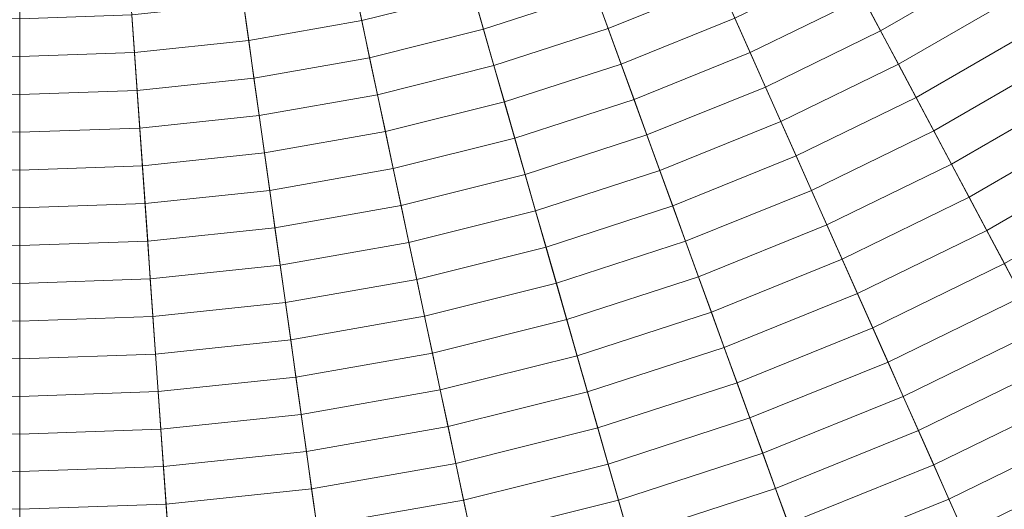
# Model space of a CAD drawing. Header units: centimetres. Extents: x -3.01 to 4.18, y -6.48 to 0.72.
# Tile 186 of 256: x 0.59 to 1.33, y -4.47 to -4.1. Entities that reach past the tile are written whole.
import ezdxf

# ---------------------------------------------------------------- set-up
doc = ezdxf.new("R2010")
doc.units = ezdxf.units.CM
doc.header["$LTSCALE"] = 2.54
doc.layers.add('Lucido design-1', color=7, linetype='Continuous')

# ---------------------------------------------------------------- blocks, each defined once
blk = doc.blocks.new('Gruppo-1')
at = {"color": 142, "linetype": 'Continuous', "lineweight": 9}
for points in [[(0.33533, -6.47076, -13.70234), (0.58636, -6.47952, -13.70234), (0.58636, -2.88306, -13.70234), (0.58621, -2.88305, -13.70234)], [(0.58636, -6.47952, -13.70234), (0.83739, -6.47076, -13.70234), (0.58651, -2.88305, -13.70234), (0.58636, -2.88306, -13.70234)], [(0.58636, -6.47952, -13.70234), (0.58636, -2.88306, -13.70234), (0.58636, -2.88306, -13.70234)], [(0.83739, -6.47076, -13.70234), (1.08719, -6.4445, -13.70234), (0.58666, -2.88304, -13.70234), (0.58651, -2.88305, -13.70234)], [(1.08719, -6.4445, -13.70234), (1.33456, -6.40089, -13.70234), (0.58681, -2.88301, -13.70234), (0.58666, -2.88304, -13.70234)], [(1.33456, -6.40089, -13.70234), (1.57828, -6.34012, -13.70234), (0.58696, -2.88298, -13.70234), (0.58681, -2.88301, -13.70234)], [(1.57828, -6.34012, -13.70234), (1.81716, -6.2625, -13.70234), (0.5871, -2.88293, -13.70234), (0.58696, -2.88298, -13.70234)], [(1.81716, -6.2625, -13.70234), (2.05005, -6.16841, -13.70234), (0.58724, -2.88287, -13.70234), (0.5871, -2.88293, -13.70234)], [(2.05005, -6.16841, -13.70234), (2.27581, -6.0583, -13.70234), (0.58738, -2.88281, -13.70234), (0.58724, -2.88287, -13.70234)], [(2.27581, -6.0583, -13.70234), (2.49334, -5.93271, -13.70234), (0.58751, -2.88273, -13.70234), (0.58738, -2.88281, -13.70234)], [(2.49334, -5.93271, -13.70234), (2.70158, -5.79225, -13.70234), (0.58763, -2.88265, -13.70234), (0.58751, -2.88273, -13.70234)], [(2.70158, -5.79225, -13.70234), (2.89951, -5.63761, -13.70234), (0.58775, -2.88255, -13.70234), (0.58763, -2.88265, -13.70234)], [(2.89951, -5.63761, -13.70234), (3.08618, -5.46953, -13.70234), (0.58786, -2.88245, -13.70234), (0.58775, -2.88255, -13.70234)], [(3.08618, -5.46953, -13.70234), (3.26066, -5.28885, -13.70234), (0.58797, -2.88234, -13.70234), (0.58786, -2.88245, -13.70234)], [(3.26066, -5.28885, -13.70234), (3.42212, -5.09643, -13.70234), (0.58806, -2.88223, -13.70234), (0.58797, -2.88234, -13.70234)], [(3.42212, -5.09643, -13.70234), (3.56976, -4.89322, -13.70234), (0.58815, -2.88211, -13.70234), (0.58806, -2.88223, -13.70234)], [(3.56976, -4.89322, -13.70234), (3.70286, -4.68021, -13.70234), (0.58823, -2.88198, -13.70234), (0.58815, -2.88211, -13.70234)], [(3.70286, -4.68021, -13.70234), (3.82078, -4.45843, -13.70234), (0.5883, -2.88185, -13.70234), (0.58823, -2.88198, -13.70234)], [(3.82078, -4.45843, -13.70234), (3.92295, -4.22897, -13.70234), (0.58837, -2.88171, -13.70234), (0.5883, -2.88185, -13.70234)], [(3.92295, -4.22897, -13.70234), (4.00886, -3.99293, -13.70234), (0.58842, -2.88157, -13.70234), (0.58837, -2.88171, -13.70234)], [(1.22715, -4.08604, -12.73052), (1.30965, -4.0384, -12.73052), (1.32485, -4.06273, -12.73588), (1.24061, -4.11136, -12.73588)], [(0.84027, -4.07544, -12.70526), (0.92298, -4.05482, -12.70526), (0.93091, -4.08248, -12.71011), (0.84625, -4.10358, -12.71011)], [(0.93091, -4.08248, -12.71011), (1.01389, -4.05552, -12.71011), (1.02372, -4.08253, -12.71507), (0.93883, -4.11012, -12.71507)], [(1.02372, -4.08253, -12.71507), (1.10648, -4.0491, -12.71507), (1.11817, -4.07535, -12.72012), (1.03355, -4.10954, -12.72012)], [(1.12985, -4.10158, -12.72527), (1.21367, -4.0607, -12.72527), (1.22715, -4.08604, -12.73052), (1.14152, -4.1278, -12.73052)], [(1.24061, -4.11136, -12.73588), (1.32485, -4.06273, -12.73588), (1.34004, -4.08703, -12.74133), (1.25407, -4.13667, -12.74133)], [(0.75632, -4.09025, -12.70526), (0.84027, -4.07544, -12.70526), (0.84625, -4.10358, -12.71011), (0.76033, -4.11874, -12.71011)], [(1.03355, -4.10954, -12.72012), (1.11817, -4.07535, -12.72012), (1.12985, -4.10158, -12.72527), (1.04337, -4.13652, -12.72527)], [(0.84625, -4.10358, -12.71011), (0.93091, -4.08248, -12.71011), (0.93883, -4.11012, -12.71507), (0.85223, -4.13171, -12.71507)], [(0.93883, -4.11012, -12.71507), (1.02372, -4.08253, -12.71507), (1.03355, -4.10954, -12.72012), (0.94675, -4.13774, -12.72012)], [(0.67155, -4.09916, -12.70526), (0.75632, -4.09025, -12.70526), (0.76033, -4.11874, -12.71011), (0.67356, -4.12786, -12.71011)], [(1.14152, -4.1278, -12.73052), (1.22715, -4.08604, -12.73052), (1.24061, -4.11136, -12.73588), (1.15318, -4.154, -12.73588)], [(1.25407, -4.13667, -12.74133), (1.34004, -4.08703, -12.74133), (1.35522, -4.11133, -12.74688), (1.26751, -4.16196, -12.74688)], [(0.50117, -4.09916, -12.70526), (0.58636, -4.10213, -12.70526), (0.58636, -4.1309, -12.71011), (0.49917, -4.12786, -12.71011)], [(0.58636, -4.10213, -12.70526), (0.67155, -4.09916, -12.70526), (0.67356, -4.12786, -12.71011), (0.58636, -4.1309, -12.71011)], [(0.58636, -4.10213, -12.70526), (0.58636, -4.1309, -12.71011), (0.58636, -4.1309, -12.71011)], [(0.76033, -4.11874, -12.71011), (0.84625, -4.10358, -12.71011), (0.85223, -4.13171, -12.71507), (0.76433, -4.14721, -12.71507)], [(1.04337, -4.13652, -12.72527), (1.12985, -4.10158, -12.72527), (1.14152, -4.1278, -12.73052), (1.05319, -4.16349, -12.73052)], [(0.85223, -4.13171, -12.71507), (0.93883, -4.11012, -12.71507), (0.94675, -4.13774, -12.72012), (0.8582, -4.15982, -12.72012)], [(0.94675, -4.13774, -12.72012), (1.03355, -4.10954, -12.72012), (1.04337, -4.13652, -12.72527), (0.95467, -4.16534, -12.72527)], [(1.15318, -4.154, -12.73588), (1.24061, -4.11136, -12.73588), (1.25407, -4.13667, -12.74133), (1.16484, -4.18019, -12.74133)], [(1.26751, -4.16196, -12.74688), (1.35522, -4.11133, -12.74688), (1.37039, -4.1356, -12.75253), (1.28095, -4.18723, -12.75253)], [(0.67356, -4.12786, -12.71011), (0.76033, -4.11874, -12.71011), (0.76433, -4.14721, -12.71507), (0.67556, -4.15654, -12.71507)], [(0.49917, -4.12786, -12.71011), (0.58636, -4.1309, -12.71011), (0.58636, -4.15965, -12.71507), (0.49716, -4.15654, -12.71507)], [(0.58636, -4.1309, -12.71011), (0.67356, -4.12786, -12.71011), (0.67556, -4.15654, -12.71507), (0.58636, -4.15965, -12.71507)], [(1.05319, -4.16349, -12.73052), (1.14152, -4.1278, -12.73052), (1.15318, -4.154, -12.73588), (1.063, -4.19044, -12.73588)], [(0.58636, -4.1309, -12.71011), (0.58636, -4.15965, -12.71507), (0.58636, -4.15965, -12.71507)], [(0.76433, -4.14721, -12.71507), (0.85223, -4.13171, -12.71507), (0.8582, -4.15982, -12.72012), (0.76833, -4.17566, -12.72012)], [(0.8582, -4.15982, -12.72012), (0.94675, -4.13774, -12.72012), (0.95467, -4.16534, -12.72527), (0.86417, -4.18791, -12.72527)], [(0.95467, -4.16534, -12.72527), (1.04337, -4.13652, -12.72527), (1.05319, -4.16349, -12.73052), (0.96258, -4.19293, -12.73052)], [(1.16484, -4.18019, -12.74133), (1.25407, -4.13667, -12.74133), (1.26751, -4.16196, -12.74688), (1.17649, -4.20636, -12.74688)], [(1.28095, -4.18723, -12.75253), (1.37039, -4.1356, -12.75253), (1.38554, -4.15986, -12.75827), (1.29438, -4.21249, -12.75827)], [(0.67556, -4.15654, -12.71507), (0.76433, -4.14721, -12.71507), (0.76833, -4.17566, -12.72012), (0.67757, -4.1852, -12.72012)], [(0.49716, -4.15654, -12.71507), (0.58636, -4.15965, -12.71507), (0.58636, -4.18839, -12.72012), (0.49516, -4.1852, -12.72012)], [(0.58636, -4.15965, -12.71507), (0.67556, -4.15654, -12.71507), (0.67757, -4.1852, -12.72012), (0.58636, -4.18839, -12.72012)], [(0.58636, -4.15965, -12.71507), (0.58636, -4.18839, -12.72012), (0.58636, -4.18839, -12.72012)], [(0.76833, -4.17566, -12.72012), (0.8582, -4.15982, -12.72012), (0.86417, -4.18791, -12.72527), (0.77233, -4.2041, -12.72527)], [(1.063, -4.19044, -12.73588), (1.15318, -4.154, -12.73588), (1.16484, -4.18019, -12.74133), (1.0728, -4.21738, -12.74133)], [(1.29438, -4.21249, -12.75827), (1.38554, -4.15986, -12.75827), (1.40069, -4.1841, -12.76412), (1.3078, -4.23773, -12.76412)], [(0.86417, -4.18791, -12.72527), (0.95467, -4.16534, -12.72527), (0.96258, -4.19293, -12.73052), (0.87014, -4.21598, -12.73052)], [(0.96258, -4.19293, -12.73052), (1.05319, -4.16349, -12.73052), (1.063, -4.19044, -12.73588), (0.97049, -4.2205, -12.73588)], [(1.17649, -4.20636, -12.74688), (1.26751, -4.16196, -12.74688), (1.28095, -4.18723, -12.75253), (1.18813, -4.2325, -12.75253)], [(0.67757, -4.1852, -12.72012), (0.76833, -4.17566, -12.72012), (0.77233, -4.2041, -12.72527), (0.67957, -4.21385, -12.72527)], [(1.0728, -4.21738, -12.74133), (1.16484, -4.18019, -12.74133), (1.17649, -4.20636, -12.74688), (1.0826, -4.24429, -12.74688)], [(0.49516, -4.1852, -12.72012), (0.58636, -4.18839, -12.72012), (0.58636, -4.21711, -12.72527), (0.49315, -4.21385, -12.72527)], [(0.58636, -4.18839, -12.72012), (0.67757, -4.1852, -12.72012), (0.67957, -4.21385, -12.72527), (0.58636, -4.21711, -12.72527)], [(0.58636, -4.18839, -12.72012), (0.58636, -4.21711, -12.72527), (0.58636, -4.21711, -12.72527)], [(0.77233, -4.2041, -12.72527), (0.86417, -4.18791, -12.72527), (0.87014, -4.21598, -12.73052), (0.77632, -4.23252, -12.73052)], [(0.97049, -4.2205, -12.73588), (1.063, -4.19044, -12.73588), (1.0728, -4.21738, -12.74133), (0.97839, -4.24805, -12.74133)], [(1.18813, -4.2325, -12.75253), (1.28095, -4.18723, -12.75253), (1.29438, -4.21249, -12.75827), (1.19977, -4.25864, -12.75827)], [(1.3078, -4.23773, -12.76412), (1.40069, -4.1841, -12.76412), (1.41583, -4.20832, -12.77007), (1.32121, -4.26295, -12.77007)], [(0.87014, -4.21598, -12.73052), (0.96258, -4.19293, -12.73052), (0.97049, -4.2205, -12.73588), (0.8761, -4.24403, -12.73588)], [(0.67957, -4.21385, -12.72527), (0.77233, -4.2041, -12.72527), (0.77632, -4.23252, -12.73052), (0.68157, -4.24248, -12.73052)], [(1.0826, -4.24429, -12.74688), (1.17649, -4.20636, -12.74688), (1.18813, -4.2325, -12.75253), (1.09239, -4.27119, -12.75253)], [(1.19977, -4.25864, -12.75827), (1.29438, -4.21249, -12.75827), (1.3078, -4.23773, -12.76412), (1.2114, -4.28475, -12.76412)], [(1.32121, -4.26295, -12.77007), (1.41583, -4.20832, -12.77007), (1.43095, -4.23253, -12.77612), (1.33461, -4.28815, -12.77612)], [(0.49315, -4.21385, -12.72527), (0.58636, -4.21711, -12.72527), (0.58636, -4.2458, -12.73052), (0.49115, -4.24248, -12.73052)], [(0.58636, -4.21711, -12.72527), (0.67957, -4.21385, -12.72527), (0.68157, -4.24248, -12.73052), (0.58636, -4.2458, -12.73052)], [(0.58636, -4.21711, -12.72527), (0.58636, -4.2458, -12.73052), (0.58636, -4.2458, -12.73052)], [(0.77632, -4.23252, -12.73052), (0.87014, -4.21598, -12.73052), (0.8761, -4.24403, -12.73588), (0.78031, -4.26092, -12.73588)], [(0.97839, -4.24805, -12.74133), (1.0728, -4.21738, -12.74133), (1.0826, -4.24429, -12.74688), (0.98628, -4.27559, -12.74688)], [(0.8761, -4.24403, -12.73588), (0.97049, -4.2205, -12.73588), (0.97839, -4.24805, -12.74133), (0.88206, -4.27207, -12.74133)], [(0.68157, -4.24248, -12.73052), (0.77632, -4.23252, -12.73052), (0.78031, -4.26092, -12.73588), (0.68357, -4.27109, -12.73588)], [(1.09239, -4.27119, -12.75253), (1.18813, -4.2325, -12.75253), (1.19977, -4.25864, -12.75827), (1.10217, -4.29807, -12.75827)], [(0.49115, -4.24248, -12.73052), (0.58636, -4.2458, -12.73052), (0.58636, -4.27449, -12.73588), (0.48915, -4.27109, -12.73588)], [(0.58636, -4.2458, -12.73052), (0.68157, -4.24248, -12.73052), (0.68357, -4.27109, -12.73588), (0.58636, -4.27449, -12.73588)], [(1.2114, -4.28475, -12.76412), (1.3078, -4.23773, -12.76412), (1.32121, -4.26295, -12.77007), (1.22301, -4.31084, -12.77007)], [(0.58636, -4.2458, -12.73052), (0.58636, -4.27449, -12.73588), (0.58636, -4.27449, -12.73588)], [(0.78031, -4.26092, -12.73588), (0.8761, -4.24403, -12.73588), (0.88206, -4.27207, -12.74133), (0.7843, -4.28931, -12.74133)], [(0.88206, -4.27207, -12.74133), (0.97839, -4.24805, -12.74133), (0.98628, -4.27559, -12.74688), (0.88802, -4.30009, -12.74688)], [(0.98628, -4.27559, -12.74688), (1.0826, -4.24429, -12.74688), (1.09239, -4.27119, -12.75253), (0.99417, -4.3031, -12.75253)], [(0.68357, -4.27109, -12.73588), (0.78031, -4.26092, -12.73588), (0.7843, -4.28931, -12.74133), (0.68557, -4.29968, -12.74133)], [(1.10217, -4.29807, -12.75827), (1.19977, -4.25864, -12.75827), (1.2114, -4.28475, -12.76412), (1.11195, -4.32493, -12.76412)], [(1.22301, -4.31084, -12.77007), (1.32121, -4.26295, -12.77007), (1.33461, -4.28815, -12.77612), (1.23462, -4.33692, -12.77612)], [(0.48915, -4.27109, -12.73588), (0.58636, -4.27449, -12.73588), (0.58636, -4.30315, -12.74133), (0.48715, -4.29968, -12.74133)], [(0.58636, -4.27449, -12.73588), (0.68357, -4.27109, -12.73588), (0.68557, -4.29968, -12.74133), (0.58636, -4.30315, -12.74133)], [(0.7843, -4.28931, -12.74133), (0.88206, -4.27207, -12.74133), (0.88802, -4.30009, -12.74688), (0.78829, -4.31767, -12.74688)], [(0.99417, -4.3031, -12.75253), (1.09239, -4.27119, -12.75253), (1.10217, -4.29807, -12.75827), (1.00206, -4.3306, -12.75827)], [(0.58636, -4.27449, -12.73588), (0.58636, -4.30315, -12.74133), (0.58636, -4.30315, -12.74133)], [(0.88802, -4.30009, -12.74688), (0.98628, -4.27559, -12.74688), (0.99417, -4.3031, -12.75253), (0.89397, -4.32808, -12.75253)], [(1.11195, -4.32493, -12.76412), (1.2114, -4.28475, -12.76412), (1.22301, -4.31084, -12.77007), (1.12171, -4.35177, -12.77007)], [(0.68557, -4.29968, -12.74133), (0.7843, -4.28931, -12.74133), (0.78829, -4.31767, -12.74688), (0.68757, -4.32826, -12.74688)], [(1.23462, -4.33692, -12.77612), (1.33461, -4.28815, -12.77612), (1.348, -4.31333, -12.78226), (1.24622, -4.36297, -12.78226)], [(0.48715, -4.29968, -12.74133), (0.58636, -4.30315, -12.74133), (0.58636, -4.33179, -12.74688), (0.48515, -4.32826, -12.74688)], [(0.58636, -4.30315, -12.74133), (0.68557, -4.29968, -12.74133), (0.68757, -4.32826, -12.74688), (0.58636, -4.33179, -12.74688)], [(0.78829, -4.31767, -12.74688), (0.88802, -4.30009, -12.74688), (0.89397, -4.32808, -12.75253), (0.79227, -4.34602, -12.75253)], [(1.00206, -4.3306, -12.75827), (1.10217, -4.29807, -12.75827), (1.11195, -4.32493, -12.76412), (1.00993, -4.35807, -12.76412)], [(0.58636, -4.30315, -12.74133), (0.58636, -4.33179, -12.74688), (0.58636, -4.33179, -12.74688)], [(0.89397, -4.32808, -12.75253), (0.99417, -4.3031, -12.75253), (1.00206, -4.3306, -12.75827), (0.89992, -4.35606, -12.75827)], [(1.12171, -4.35177, -12.77007), (1.22301, -4.31084, -12.77007), (1.23462, -4.33692, -12.77612), (1.13148, -4.37859, -12.77612)], [(1.24622, -4.36297, -12.78226), (1.348, -4.31333, -12.78226), (1.36138, -4.3385, -12.7885), (1.25782, -4.38901, -12.7885)], [(0.68757, -4.32826, -12.74688), (0.78829, -4.31767, -12.74688), (0.79227, -4.34602, -12.75253), (0.68957, -4.35681, -12.75253)], [(1.00993, -4.35807, -12.76412), (1.11195, -4.32493, -12.76412), (1.12171, -4.35177, -12.77007), (1.01781, -4.38553, -12.77007)], [(0.48515, -4.32826, -12.74688), (0.58636, -4.33179, -12.74688), (0.58636, -4.36042, -12.75253), (0.48316, -4.35681, -12.75253)], [(0.58636, -4.33179, -12.74688), (0.68757, -4.32826, -12.74688), (0.68957, -4.35681, -12.75253), (0.58636, -4.36042, -12.75253)], [(0.58636, -4.33179, -12.74688), (0.58636, -4.36042, -12.75253), (0.58636, -4.36042, -12.75253)], [(0.79227, -4.34602, -12.75253), (0.89397, -4.32808, -12.75253), (0.89992, -4.35606, -12.75827), (0.79625, -4.37434, -12.75827)], [(0.89992, -4.35606, -12.75827), (1.00206, -4.3306, -12.75827), (1.00993, -4.35807, -12.76412), (0.90586, -4.38402, -12.76412)], [(1.13148, -4.37859, -12.77612), (1.23462, -4.33692, -12.77612), (1.24622, -4.36297, -12.78226), (1.14123, -4.40539, -12.78226)], [(1.25782, -4.38901, -12.7885), (1.36138, -4.3385, -12.7885), (1.37475, -4.36364, -12.79485), (1.2694, -4.41503, -12.79485)], [(0.68957, -4.35681, -12.75253), (0.79227, -4.34602, -12.75253), (0.79625, -4.37434, -12.75827), (0.69156, -4.38535, -12.75827)], [(1.01781, -4.38553, -12.77007), (1.12171, -4.35177, -12.77007), (1.13148, -4.37859, -12.77612), (1.02568, -4.41297, -12.77612)], [(0.48316, -4.35681, -12.75253), (0.58636, -4.36042, -12.75253), (0.58636, -4.38902, -12.75827), (0.48116, -4.38535, -12.75827)], [(0.58636, -4.36042, -12.75253), (0.68957, -4.35681, -12.75253), (0.69156, -4.38535, -12.75827), (0.58636, -4.38902, -12.75827)], [(0.58636, -4.36042, -12.75253), (0.58636, -4.38902, -12.75827), (0.58636, -4.38902, -12.75827)], [(0.79625, -4.37434, -12.75827), (0.89992, -4.35606, -12.75827), (0.90586, -4.38402, -12.76412), (0.80023, -4.40265, -12.76412)], [(0.90586, -4.38402, -12.76412), (1.00993, -4.35807, -12.76412), (1.01781, -4.38553, -12.77007), (0.9118, -4.41196, -12.77007)], [(1.14123, -4.40539, -12.78226), (1.24622, -4.36297, -12.78226), (1.25782, -4.38901, -12.7885), (1.15098, -4.43217, -12.7885)], [(1.2694, -4.41503, -12.79485), (1.37475, -4.36364, -12.79485), (1.38811, -4.38877, -12.80129), (1.28097, -4.44102, -12.80129)], [(0.69156, -4.38535, -12.75827), (0.79625, -4.37434, -12.75827), (0.80023, -4.40265, -12.76412), (0.69356, -4.41386, -12.76412)], [(0.80023, -4.40265, -12.76412), (0.90586, -4.38402, -12.76412), (0.9118, -4.41196, -12.77007), (0.8042, -4.43093, -12.77007)], [(1.02568, -4.41297, -12.77612), (1.13148, -4.37859, -12.77612), (1.14123, -4.40539, -12.78226), (1.03354, -4.44038, -12.78226)], [(0.48116, -4.38535, -12.75827), (0.58636, -4.38902, -12.75827), (0.58636, -4.4176, -12.76412), (0.47917, -4.41386, -12.76412)], [(0.58636, -4.38902, -12.75827), (0.69156, -4.38535, -12.75827), (0.69356, -4.41386, -12.76412), (0.58636, -4.4176, -12.76412)], [(0.58636, -4.38902, -12.75827), (0.58636, -4.4176, -12.76412), (0.58636, -4.4176, -12.76412)], [(0.9118, -4.41196, -12.77007), (1.01781, -4.38553, -12.77007), (1.02568, -4.41297, -12.77612), (0.91773, -4.43988, -12.77612)], [(1.15098, -4.43217, -12.7885), (1.25782, -4.38901, -12.7885), (1.2694, -4.41503, -12.79485), (1.16072, -4.45893, -12.79485)], [(1.28097, -4.44102, -12.80129), (1.38811, -4.38877, -12.80129), (1.40146, -4.41387, -12.80783), (1.29254, -4.467, -12.80783)], [(0.69356, -4.41386, -12.76412), (0.80023, -4.40265, -12.76412), (0.8042, -4.43093, -12.77007), (0.69555, -4.44235, -12.77007)], [(1.03354, -4.44038, -12.78226), (1.14123, -4.40539, -12.78226), (1.15098, -4.43217, -12.7885), (1.04139, -4.46778, -12.7885)], [(0.47917, -4.41386, -12.76412), (0.58636, -4.4176, -12.76412), (0.58636, -4.44617, -12.77007), (0.47717, -4.44235, -12.77007)], [(0.58636, -4.4176, -12.76412), (0.69356, -4.41386, -12.76412), (0.69555, -4.44235, -12.77007), (0.58636, -4.44617, -12.77007)], [(0.8042, -4.43093, -12.77007), (0.9118, -4.41196, -12.77007), (0.91773, -4.43988, -12.77612), (0.80818, -4.4592, -12.77612)], [(0.91773, -4.43988, -12.77612), (1.02568, -4.41297, -12.77612), (1.03354, -4.44038, -12.78226), (0.92366, -4.46778, -12.78226)], [(1.29254, -4.467, -12.80783), (1.40146, -4.41387, -12.80783), (1.4148, -4.43896, -12.81447), (1.30409, -4.49295, -12.81447)], [(0.58636, -4.4176, -12.76412), (0.58636, -4.44617, -12.77007), (0.58636, -4.44617, -12.77007)], [(1.16072, -4.45893, -12.79485), (1.2694, -4.41503, -12.79485), (1.28097, -4.44102, -12.80129), (1.17045, -4.48567, -12.80129)], [(0.69555, -4.44235, -12.77007), (0.8042, -4.43093, -12.77007), (0.80818, -4.4592, -12.77612), (0.69754, -4.47083, -12.77612)], [(1.04139, -4.46778, -12.7885), (1.15098, -4.43217, -12.7885), (1.16072, -4.45893, -12.79485), (1.04924, -4.49516, -12.79485)], [(0.47717, -4.44235, -12.77007), (0.58636, -4.44617, -12.77007), (0.58636, -4.47471, -12.77612), (0.47518, -4.47083, -12.77612)], [(0.58636, -4.44617, -12.77007), (0.69555, -4.44235, -12.77007), (0.69754, -4.47083, -12.77612), (0.58636, -4.47471, -12.77612)], [(0.80818, -4.4592, -12.77612), (0.91773, -4.43988, -12.77612), (0.92366, -4.46778, -12.78226), (0.81215, -4.48744, -12.78226)], [(0.92366, -4.46778, -12.78226), (1.03354, -4.44038, -12.78226), (1.04139, -4.46778, -12.7885), (0.92959, -4.49566, -12.7885)], [(1.17045, -4.48567, -12.80129), (1.28097, -4.44102, -12.80129), (1.29254, -4.467, -12.80783), (1.18018, -4.51239, -12.80783)], [(1.30409, -4.49295, -12.81447), (1.4148, -4.43896, -12.81447), (1.42812, -4.46402, -12.82121), (1.31564, -4.51888, -12.82121)], [(0.58636, -4.44617, -12.77007), (0.58636, -4.47471, -12.77612), (0.58636, -4.47471, -12.77612)], [(0.69754, -4.47083, -12.77612), (0.80818, -4.4592, -12.77612), (0.81215, -4.48744, -12.78226), (0.69953, -4.49928, -12.78226)], [(1.04924, -4.49516, -12.79485), (1.16072, -4.45893, -12.79485), (1.17045, -4.48567, -12.80129), (1.05709, -4.52251, -12.80129)], [(1.18018, -4.51239, -12.80783), (1.29254, -4.467, -12.80783), (1.30409, -4.49295, -12.81447), (1.18989, -4.53909, -12.81447)], [(1.31564, -4.51888, -12.82121), (1.42812, -4.46402, -12.82121), (1.44144, -4.48907, -12.82804), (1.32718, -4.5448, -12.82804)], [(0.47518, -4.47083, -12.77612), (0.58636, -4.47471, -12.77612), (0.58636, -4.50323, -12.78226), (0.47319, -4.49928, -12.78226)], [(0.58636, -4.47471, -12.77612), (0.69754, -4.47083, -12.77612), (0.69953, -4.49928, -12.78226), (0.58636, -4.50323, -12.78226)], [(0.58636, -4.47471, -12.77612), (0.58636, -4.50323, -12.78226), (0.58636, -4.50323, -12.78226)], [(0.81215, -4.48744, -12.78226), (0.92366, -4.46778, -12.78226), (0.92959, -4.49566, -12.7885), (0.81611, -4.51567, -12.7885)], [(0.92959, -4.49566, -12.7885), (1.04139, -4.46778, -12.7885), (1.04924, -4.49516, -12.79485), (0.93551, -4.52351, -12.79485)]]:
    blk.add_3dface(points, dxfattribs=at)

msp = doc.modelspace()

# ---------------------------------------------------------------- block references
at = {"layer": 'Lucido design-1', "color": 7}
msp.add_blockref('Gruppo-1', (0, 0), dxfattribs=at)

doc.saveas('drawing.dxf')
